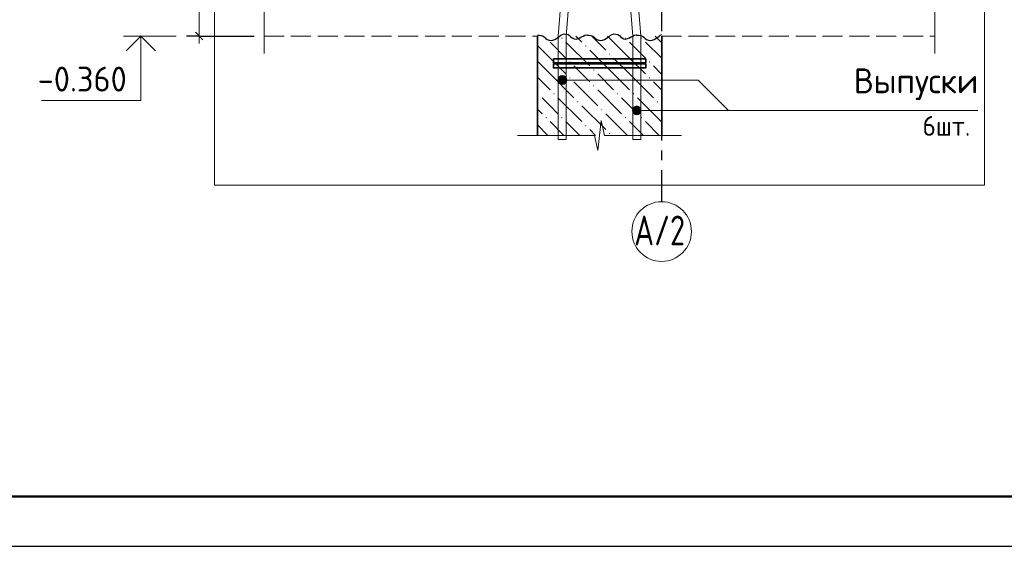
# Model space of a CAD drawing. Header units: millimetres. Extents: x 0 to 42000, y 0 to 29700.
# Tile 3 of 15: x 12937 to 22845, y 0 to 5296. Entities that reach past the tile are written whole.
import ezdxf

# ---------------------------------------------------------------- set-up
doc = ezdxf.new("R2010")
doc.units = ezdxf.units.MM
doc.linetypes.add('______2', pattern=[270, 200, -70])
doc.linetypes.add('______5', pattern=[1100, 800, -100, 100, -100])
for name, color, linetype, lineweight in [('S1 Продольная арматура', 52, 'Continuous', 25), ('Standard', 7, 'Continuous', 25), ('ЖБ Перекрытие верхний уровень', 7, 'Continuous', 18), ('Затяжка', 52, 'Continuous', 25), ('Оси', 7, '______5', 13), ('Позиционная метка диаметр_ шаг', 7, 'Continuous', 13), ('Позиционная метка линия выноска', 7, 'Continuous', 13), ('Примечания', 7, 'Continuous', 13), ('Хомут', 52, 'Continuous', 25)]:
    doc.layers.add(name, color=color, linetype=linetype, lineweight=lineweight)
doc.layers.add('ЖБ Пилон', color=7, linetype='______2', lineweight=13, true_color=0xa0a0a0)
doc.styles.add('ISOCPEUR', font='txt')

msp = doc.modelspace()

# ---------------------------------------------------------------- hatches: boundary and pattern name
at = {"layer": 'ЖБ Пилон', "linetype": 'Continuous', "lineweight": 18, "transparency": 33554687}
for points in [[(18227.5, 5110.8), (18234, 5117.3), (18240.5, 5110.8), (18234, 5104.3)], [(18387.5, 5110.8), (18394, 5117.3), (18400.5, 5110.8), (18394, 5104.3)], [(19027.5, 5110.8), (19034, 5117.3), (19040.5, 5110.8), (19034, 5104.3)], [(19187.5, 5110.8), (19194, 5117.3), (19200.5, 5110.8), (19194, 5104.3)], [(18627.5, 5030.8), (18634, 5037.3), (18640.5, 5030.8), (18634, 5024.3)], [(18867.5, 4950.8), (18874, 4957.3), (18880.5, 4950.8), (18874, 4944.3)], [(18467.5, 4870.8), (18474, 4877.3), (18480.5, 4870.8), (18474, 4864.3)], [(19267.5, 4870.8), (19274, 4877.3), (19280.5, 4870.8), (19274, 4864.3)], [(18707.5, 4790.8), (18714, 4797.3), (18720.5, 4790.8), (18714, 4784.3)], [(18467.5, 4710.8), (18474, 4717.3), (18480.5, 4710.8), (18474, 4704.3)], [(19267.5, 4710.8), (19274, 4717.3), (19280.5, 4710.8), (19274, 4704.3)], [(18707.5, 4630.8), (18714, 4637.3), (18720.5, 4630.8), (18714, 4624.3)], [(18147.5, 4550.8), (18154, 4557.3), (18160.5, 4550.8), (18154, 4544.3)], [(18307.5, 4550.8), (18314, 4557.3), (18320.5, 4550.8), (18314, 4544.3)], [(18547.5, 4470.8), (18554, 4477.3), (18560.5, 4470.8), (18554, 4464.3)], [(18947.5, 4550.8), (18954, 4557.3), (18960.5, 4550.8), (18954, 4544.3)], [(19107.5, 4550.8), (19114, 4557.3), (19120.5, 4550.8), (19114, 4544.3)], [(19347.5, 4470.8), (19354, 4477.3), (19360.5, 4470.8), (19354, 4464.3)], [(18787.5, 4390.8), (18794, 4397.3), (18800.5, 4390.8), (18794, 4384.3)], [(18227.5, 4310.8), (18234, 4317.3), (18240.5, 4310.8), (18234, 4304.3)], [(18387.5, 4310.8), (18394, 4317.3), (18400.5, 4310.8), (18394, 4304.3)], [(19027.5, 4310.8), (19034, 4317.3), (19040.5, 4310.8), (19034, 4304.3)], [(19187.5, 4310.8), (19194, 4317.3), (19200.5, 4310.8), (19194, 4304.3)], [(18627.5, 4230.8), (18634, 4237.3), (18640.5, 4230.8), (18634, 4224.3)], [(18867.5, 4150.8), (18874, 4157.3), (18880.5, 4150.8), (18874, 4144.3)]]:
    msp.add_hatch(color=7, dxfattribs=at).paths.add_polyline_path(points, flags=16)
at = {"layer": 'Позиционная метка линия выноска', "linetype": 'Continuous', "lineweight": 13, "transparency": 33554687}
for points in [[(18358.6, 4666), (18358.6, 4711), (18352.3, 4688.5)], [(18358.6, 4711), (18374.7, 4649.8), (18374.7, 4727.2)], [(18358.6, 4711), (18358.6, 4666), (18374.7, 4649.8)], [(18374.7, 4727.2), (18397.2, 4643.5), (18397.2, 4733.5)], [(18374.7, 4727.2), (18374.7, 4649.8), (18397.2, 4643.5)], [(18397.2, 4733.5), (18397.2, 4643.5), (18419.7, 4649.8)], [(18397.2, 4733.5), (18419.7, 4649.8), (18419.7, 4727.2)], [(18419.7, 4727.2), (18419.7, 4649.8), (18435.9, 4666)], [(18419.7, 4727.2), (18435.9, 4666), (18435.9, 4711)], [(18435.9, 4711), (18435.9, 4666), (18442.3, 4688.5)], [(19108.7, 4360.6), (19108.7, 4405.6), (19102.4, 4383.1)], [(19108.7, 4405.6), (19124.9, 4344.4), (19124.9, 4421.8)], [(19108.7, 4405.6), (19108.7, 4360.6), (19124.9, 4344.4)], [(19124.9, 4421.8), (19147.4, 4338.1), (19147.4, 4428.1)], [(19124.9, 4421.8), (19124.9, 4344.4), (19147.4, 4338.1)], [(19147.4, 4428.1), (19147.4, 4338.1), (19169.9, 4344.4)], [(19147.4, 4428.1), (19169.9, 4344.4), (19169.9, 4421.8)], [(19169.9, 4421.8), (19169.9, 4344.4), (19186.1, 4360.6)], [(19169.9, 4421.8), (19186.1, 4360.6), (19186.1, 4405.6)], [(19186.1, 4405.6), (19186.1, 4360.6), (19192.4, 4383.1)]]:
    msp.add_hatch(color=7, dxfattribs=at).paths.add_polyline_path(points)

# ---------------------------------------------------------------- linework, layer by layer
at = {"layer": 'S1 Продольная арматура', "color": 7, "linetype": 'Continuous', "lineweight": 18, "transparency": 33554687}
for points in [[(18357.3, 4091.8), (18357.2, 5132), (18437.4, 6133.8), (18437.4, 12781.8), (18517.4, 12781.8), (18517.4, 6130.6), (18437.2, 5128.8), (18437.2, 4091.8), (18357.3, 4091.8)], [(18357.3, 4091.8), (18357.2, 5132), (18437.4, 6133.8), (18437.4, 12781.8), (18517.4, 12781.8), (18517.4, 6130.6), (18437.2, 5128.8), (18437.2, 4091.8), (18357.3, 4091.8)], [(18357.3, 4091.8), (18357.2, 5132), (18437.4, 6133.8), (18437.4, 12781.8), (18517.4, 12781.8), (18517.4, 6130.6), (18437.2, 5128.8), (18437.2, 4091.8), (18357.3, 4091.8)], [(18357.3, 4091.8), (18357.2, 5132), (18437.4, 6133.8), (18437.4, 12781.8), (18517.4, 12781.8), (18517.4, 6130.6), (18437.2, 5128.8), (18437.2, 4091.8), (18357.3, 4091.8)], [(18357.3, 4091.8), (18357.2, 5132), (18437.4, 6133.8), (18437.4, 12781.8), (18517.4, 12781.8), (18517.4, 6130.6), (18437.2, 5128.8), (18437.2, 4091.8), (18357.3, 4091.8)], [(18357.3, 4091.8), (18357.2, 5132), (18437.4, 6133.8), (18437.4, 12781.8), (18517.4, 12781.8), (18517.4, 6130.6), (18437.2, 5128.8), (18437.2, 4091.8), (18357.3, 4091.8)], [(19107.5, 4091.8), (19107.5, 5128.8), (19027.3, 6130.6), (19027.3, 12781.8), (19107.4, 12781.8), (19107.4, 6133.8), (19187.5, 5132), (19187.5, 4091.8), (19107.5, 4091.8)], [(19107.5, 4091.8), (19107.5, 5128.8), (19027.3, 6130.6), (19027.3, 12781.8), (19107.4, 12781.8), (19107.4, 6133.8), (19187.5, 5132), (19187.5, 4091.8), (19107.5, 4091.8)], [(19107.5, 4091.8), (19107.5, 5128.8), (19027.3, 6130.6), (19027.3, 12781.8), (19107.4, 12781.8), (19107.4, 6133.8), (19187.5, 5132), (19187.5, 4091.8), (19107.5, 4091.8)], [(19107.5, 4091.8), (19107.5, 5128.8), (19027.3, 6130.6), (19027.3, 12781.8), (19107.4, 12781.8), (19107.4, 6133.8), (19187.5, 5132), (19187.5, 4091.8), (19107.5, 4091.8)], [(19107.5, 4091.8), (19107.5, 5128.8), (19027.3, 6130.6), (19027.3, 12781.8), (19107.4, 12781.8), (19107.4, 6133.8), (19187.5, 5132), (19187.5, 4091.8), (19107.5, 4091.8)], [(19107.5, 4091.8), (19107.5, 5128.8), (19027.3, 6130.6), (19027.3, 12781.8), (19107.4, 12781.8), (19107.4, 6133.8), (19187.5, 5132), (19187.5, 4091.8), (19107.5, 4091.8)]]:
    msp.add_lwpolyline(points, dxfattribs=at)
at = {"layer": 'Standard', "color": 7, "linetype": 'Continuous', "lineweight": 13, "transparency": 33554687}
for p, q in [((14742.5, 6131.8), (14742.5, 5131.8)), ((14511.8, 5131.8), (13981.8, 5131.8)), ((14742.5, 5131.8), (14742.5, 5056.8))]:
    msp.add_line(p, q, dxfattribs=at)
at = {"layer": 'Standard', "color": 7, "linetype": 'Continuous', "lineweight": 25, "transparency": 33554687}
msp.add_line((14705, 5169.3), (14780, 5094.3), dxfattribs=at)
at = {"layer": 'Standard', "color": 7, "linetype": 'Continuous', "lineweight": -3, "transparency": 33554687}
for q in [(14617.5, 5131.8), (14867.5, 5131.8), (15297.4, 5131.8)]:
    msp.add_line((14742.5, 5131.8), q, dxfattribs=at)
at = {"layer": 'Standard', "color": 7, "linetype": 'Continuous', "lineweight": 25, "transparency": 33554687}
msp.add_lwpolyline([(0, 0), (42000, 0), (42000, 29700), (0, 29700), (0, 0)], close=True, dxfattribs=at)
at = {"layer": 'Standard', "color": 7, "linetype": 'Continuous', "lineweight": 50, "transparency": 33554687}
msp.add_lwpolyline([(2000, 29200), (41500, 29200), (41500, 500), (2000, 500), (2000, 29200)], close=True, dxfattribs=at)
at = {"layer": 'Standard', "color": 7, "linetype": 'Continuous', "lineweight": 35, "transparency": 33554687}
for points in [[(23000, 29200), (2000, 29200), (2000, 500), (23000, 500), (23000, 29200)], [(14304.5, 4983.3), (14156.1, 5131.8), (14007.6, 4983.3)]]:
    msp.add_lwpolyline(points, dxfattribs=at)
at = {"layer": 'Standard', "color": 254, "linetype": 'Continuous', "lineweight": 18, "true_color": 0xc4c4ff, "transparency": 33554687}
msp.add_lwpolyline([(14897.4, 3631.8), (22647.4, 3631.8), (22647.4, 26156.4), (14897.4, 26156.4), (14897.4, 3631.8)], dxfattribs=at)
at = {"layer": 'Standard', "color": 7, "linetype": 'Continuous', "lineweight": 13, "transparency": 33554687}
msp.add_lwpolyline([(14156.1, 5131.8), (14156.1, 4481.8), (13156.1, 4481.8)], dxfattribs=at)
at = {"layer": 'ЖБ Перекрытие верхний уровень', "color": 7, "linetype": '______2', "lineweight": 18, "transparency": 33554687}
for p, q in [((15397.4, 5131.8), (18147.4, 5131.8)), ((19397.4, 5131.8), (22147.4, 5131.8))]:
    msp.add_line(p, q, dxfattribs=at)
at = {"layer": 'ЖБ Пилон', "color": 7, "linetype": 'Continuous', "lineweight": 35, "transparency": 33554687}
for p, q in [((18147.4, 5131.8), (18147.4, 4131.8)), ((19397.4, 4131.8), (19397.4, 5131.8))]:
    msp.add_line(p, q, dxfattribs=at)
at = {"layer": 'ЖБ Пилон', "color": 9, "linetype": 'Continuous', "lineweight": 18, "true_color": 0xc7c7c7, "transparency": 33554687}
for p, q in [((18274, 5070.8), (18434, 4910.8)), ((18434, 5070.8), (18674, 4830.8)), ((18533, 5131.8), (18594, 5070.8)), ((18693, 5131.8), (18834, 4990.8)), ((19074, 4910.8), (18853, 5131.8)), ((19074, 5070.8), (19234, 4910.8)), ((19234, 5070.8), (19397.4, 4907.5)), ((19333, 5131.8), (19394, 5070.8)), ((18274, 4910.8), (18147.4, 5037.4)), ((18914, 4750.8), (18674, 4990.8)), ((18147.4, 4877.5), (18274, 4750.8)), ((18274, 4910.8), (18434, 4750.8)), ((18914, 4910.8), (19074, 4750.8)), ((19074, 4910.8), (19234, 4750.8)), ((18594, 4750.8), (18514, 4830.8)), ((19394, 4750.8), (19314, 4830.8)), ((18147.4, 4717.4), (18274, 4590.8)), ((18274, 4750.8), (18514, 4510.8)), ((18514, 4670.8), (18754, 4430.8)), ((18674, 4670.8), (18594, 4750.8)), ((18754, 4750.8), (18914, 4590.8)), ((18914, 4750.8), (19074, 4590.8)), ((19074, 4750.8), (19314, 4510.8)), ((19314, 4670.8), (19397.4, 4587.4)), ((19397.4, 4747.4), (19394, 4750.8)), ((18754, 4590.8), (18994, 4350.8)), ((18274, 4430.8), (18194, 4510.8)), ((18354, 4510.8), (18594, 4270.8)), ((19074, 4430.8), (18994, 4510.8)), ((19154, 4510.8), (19394, 4270.8)), ((18147.4, 4397.4), (18194, 4350.8)), ((18354, 4350.8), (18274, 4430.8)), ((18594, 4430.8), (18834, 4190.8)), ((19154, 4350.8), (19074, 4430.8)), ((19394, 4430.8), (19397.4, 4427.5)), ((18274, 4270.8), (18413, 4131.8)), ((18434, 4270.8), (18573, 4131.8)), ((19053, 4131.8), (18834, 4350.8)), ((19074, 4270.8), (19213, 4131.8)), ((19234, 4270.8), (19373, 4131.8)), ((18253, 4131.8), (18147.4, 4237.4)), ((18733, 4131.8), (18674, 4190.8))]:
    msp.add_line(p, q, dxfattribs=at)
at = {"layer": 'Затяжка', "color": 7, "linetype": 'Continuous', "lineweight": 35, "transparency": 33554687}
msp.add_lwpolyline([(18307.4, 4901.8), (19237.4, 4901.8), (19237.4, 4861.8), (18307.4, 4861.8), (18307.4, 4901.8)], dxfattribs=at)
msp.add_lwpolyline([(18307.4, 4901.8), (19237.4, 4901.8), (19237.4, 4861.8), (18307.4, 4861.8), (18307.4, 4901.8)], dxfattribs=at)
at = {"layer": 'Оси', "color": 8, "linetype": '______5', "lineweight": -3, "transparency": 33554687}
msp.add_line((19397.3, 7081.8), (19397.3, 3465.7), dxfattribs=at)
at = {"layer": 'Оси', "color": 7, "linetype": 'Continuous', "lineweight": 13, "transparency": 33554687}
msp.add_circle((19397.3, 3165.7), 300, dxfattribs=at)
at = {"layer": 'Позиционная метка линия выноска', "color": 7, "linetype": 'Continuous', "lineweight": 13, "transparency": 33554687}
for p, q in [((18352.3, 4688.5), (18352.3, 4688.5)), ((18397.2, 4733.5), (18397.2, 4733.5)), ((18442.3, 4688.5), (18442.3, 4688.5)), ((18397.2, 4643.5), (18397.2, 4643.5)), ((19102.4, 4383.1), (19102.4, 4383.1)), ((19147.4, 4428.1), (19147.4, 4428.1)), ((19192.4, 4383.1), (19192.4, 4383.1)), ((19147.4, 4338.1), (19147.4, 4338.1))]:
    msp.add_line(p, q, dxfattribs=at)
for points in [[(18397.2, 4688.5), (19766.1, 4688.5), (20071.4, 4383.1)], [(19147.4, 4383.1), (19812.8, 4383.1), (22580.4, 4383.1)]]:
    msp.add_lwpolyline(points, dxfattribs=at)
for centre in [(18397.2, 4688.5), (19147.4, 4383.1)]:
    msp.add_circle(centre, 45, dxfattribs=at)
at = {"layer": 'Примечания', "color": 7, "linetype": 'Continuous', "lineweight": 13, "transparency": 33554687}
for p, q in [((15397.4, 5591.3), (15397.4, 4956.8)), ((22147.4, 5591.3), (22147.4, 4956.8)), ((15397.4, 4956.8), (15397.4, 4956.8)), ((22147.4, 4956.8), (22147.4, 4956.8)), ((18755.9, 3981.8), (18788.9, 4281.8)), ((18788.9, 4281.8), (18821.9, 4131.8)), ((17947.4, 4131.8), (18722.9, 4131.8)), ((18722.9, 4131.8), (18755.9, 3981.8)), ((18821.9, 4131.8), (19597.4, 4131.8)), ((19597.4, 4131.8), (19597.4, 4131.8))]:
    msp.add_line(p, q, dxfattribs=at)
at = {"layer": 'Примечания', "color": 7, "linetype": 'Continuous', "lineweight": 25, "transparency": 33554687}
for points in [[(18147.4, 5140.5), (18165.9, 5140.8), (18185.9, 5137.9), (18203.9, 5131.3), (18218.4, 5120.4), (18230.9, 5107.4), (18245.3, 5096.5), (18263.9, 5089.9), (18283.4, 5086.1), (18302.9, 5090.4), (18320.9, 5097.5), (18338.4, 5105.5), (18353.4, 5116.2), (18367.4, 5127.7), (18381.4, 5139.1), (18398.4, 5148.1), (18417.4, 5152.9), (18437.4, 5152.2), (18456.9, 5146.9), (18471.4, 5136.2), (18484.4, 5123.7), (18498.4, 5112.3), (18515.4, 5103.8), (18535.4, 5101.9), (18554.9, 5106.7), (18572.4, 5114.3), (18589.3, 5122.8), (18606.9, 5131.1), (18623.9, 5139.1), (18643.4, 5142.9), (18647.4, 5143.3)], [(18647.4, 5140.5), (18665.9, 5140.8), (18685.9, 5137.9), (18703.9, 5131.3), (18718.4, 5120.4), (18730.9, 5107.4), (18745.3, 5096.5), (18763.9, 5089.9), (18783.4, 5086.1), (18802.9, 5090.4), (18820.9, 5097.5), (18838.4, 5105.5), (18853.4, 5116.2), (18867.4, 5127.7), (18881.4, 5139.1), (18898.4, 5148.1), (18917.4, 5152.9), (18937.4, 5152.2), (18956.9, 5146.9), (18971.4, 5136.2), (18984.4, 5123.7), (18998.4, 5112.3), (19015.4, 5103.8), (19035.4, 5101.9), (19054.9, 5106.7), (19072.4, 5114.3), (19089.3, 5122.8), (19106.9, 5131.1), (19123.9, 5139.1), (19143.4, 5142.9), (19147.4, 5143.3)], [(19147.4, 5140.5), (19165.9, 5140.8), (19185.9, 5137.9), (19203.9, 5131.3), (19218.4, 5120.4), (19230.9, 5107.4), (19245.3, 5096.5), (19263.9, 5089.9), (19283.4, 5086.1), (19302.9, 5090.4), (19320.9, 5097.5), (19338.4, 5105.5), (19353.4, 5116.2), (19367.4, 5127.7), (19381.4, 5139.1), (19397.4, 5147.6)]]:
    msp.add_lwpolyline(points, dxfattribs=at)
at = {"layer": 'Хомут', "color": 7, "linetype": 'Continuous', "lineweight": 35, "transparency": 33554687}
msp.add_lwpolyline([(18307.4, 4851.8), (19237.4, 4851.8), (19237.4, 4811.8), (18307.4, 4811.8), (18307.4, 4851.8)], dxfattribs=at)
msp.add_lwpolyline([(18307.4, 4851.8), (19237.4, 4851.8), (19237.4, 4811.8), (18307.4, 4811.8), (18307.4, 4851.8)], dxfattribs=at)

# ---------------------------------------------------------------- texts
at = {"layer": 'Standard', "color": 7, "linetype": 'Continuous', "lineweight": 25, "transparency": 33554687, "insert": (13118.6, 4573.4), "char_height": 250, "width": 1067.857, "attachment_point": 7, "style": 'ISOCPEUR'}
msp.add_mtext('\\W0.95;-0.360', dxfattribs=at)
at = {"layer": 'Оси', "color": 7, "linetype": 'Continuous', "lineweight": 25, "transparency": 33554687, "insert": (19121.3, 3025.7), "char_height": 300, "width": 662.014, "attachment_point": 7, "style": 'ISOCPEUR'}
msp.add_mtext('\\W0.74;А/2', dxfattribs=at)
at = {"layer": 'Позиционная метка диаметр_ шаг', "color": 7, "linetype": 'Continuous', "lineweight": 25, "transparency": 33554687, "attachment_point": 7, "style": 'ISOCPEUR'}
for s, insert, char_height, width in [('\\W0.96;Выпуски', (21330.4, 4488.2), 250, 1369.43), ('\\W0.93;6шт.', (22022.1, 4128.2), 200, 653.024)]:
    msp.add_mtext(s, dxfattribs=dict(at, insert=insert, char_height=char_height, width=width))

doc.saveas('drawing.dxf')
